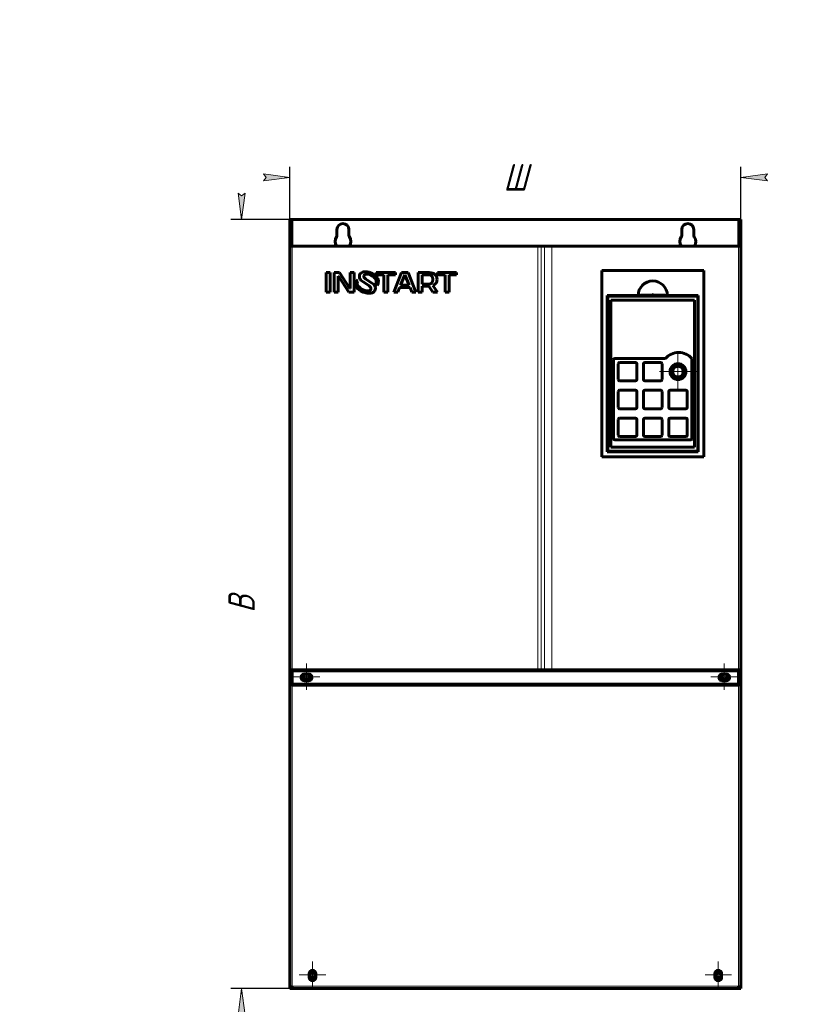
# Model space of a CAD drawing. Header units: millimetres. Extents: x 0 to 420, y 0 to 297.
# Tile 4 of 5: x 0 to 148, y 111 to 297. Entities that reach past the tile are written whole.
import ezdxf

# ---------------------------------------------------------------- set-up
doc = ezdxf.new("R2010")
doc.units = ezdxf.units.MM
for name, pattern in [('K5LT_AXLED', [12, 7.5, -1.5, 1.5, -1.5]), ('K5LT_BASIC', [0]), ('K5LT_THIN', [0])]:
    doc.linetypes.add(name, pattern=pattern)
doc.layers.add('Системный слой', color=7, linetype='Continuous')
doc.styles.add('KDIMTEXTSTYLE', font='GOST_AU.SHX', dxfattribs={"width": 0.96, "oblique": 15, "height": 5})
doc.dimstyles.new('KDIMSTYLE (0.25)', dxfattribs={"dimtxt": 5, "dimasz": 1, "dimexe": 2, "dimexo": 0, "dimgap": 1, "dimtad": 1, "dimlfac": 4, "dimtxsty": 'KDIMTEXTSTYLE', "dimsah": 1, "dimcen": 0, "dimdle": 1, "dimadec": 0, "dimazin": 0, "dimtfac": 0.667, "dimtmove": 0, "dimatfit": 3, "dimfxl": 1, "dimtvp": 1, "dimtolj": 1, "dimtzin": 0, "dimarcsym": 0})

# ---------------------------------------------------------------- blocks, each defined once
blk = doc.blocks.new('U0')
at = {"layer": 'Системный слой', "color": 150, "linetype": 'K5LT_BASIC', "lineweight": 60, "true_color": 0x0080ff}
for p, q in [((110.8374236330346, 238.4395622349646), (110.7624236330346, 238.4395622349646)), ((127.9124236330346, 238.4395622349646), (127.8374236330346, 238.4395622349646))]:
    blk.add_line(p, q, dxfattribs=at)
blk = doc.blocks.new('U1')
at = {"layer": 'Системный слой', "color": 150, "linetype": 'K5LT_BASIC', "lineweight": 60, "true_color": 0x0080ff}
for p, q in [((110.7624236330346, 239.5645622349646), (110.8374236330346, 239.5645622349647)), ((127.8374236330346, 239.5645622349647), (127.9124236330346, 239.5645622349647))]:
    blk.add_line(p, q, dxfattribs=at)
blk = doc.blocks.new('U2')
at = {"layer": 'Системный слой', "color": 150, "linetype": 'K5LT_BASIC', "lineweight": 60, "true_color": 0x0080ff}
for start, end in [(144.3409123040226, 215.6853347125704), (324.3146652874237, 35.65908769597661)]:
    blk.add_arc((60.93742363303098, 255.1895622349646), 1.500000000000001, start, end, dxfattribs=at)
blk = doc.blocks.new('U3')
at = {"layer": 'Системный слой', "color": 150, "linetype": 'K5LT_BASIC', "lineweight": 60, "true_color": 0x0080ff}
for start, end in [(144.340912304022, 215.6853347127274), (324.3146652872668, 35.65908769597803)]:
    blk.add_arc((125.937423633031, 255.1895622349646), 1.500000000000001, start, end, dxfattribs=at)
blk = doc.blocks.new('U4')
at = {"layer": 'Системный слой', "color": 150, "linetype": 'K5LT_BASIC', "lineweight": 60, "true_color": 0x0080ff}
for start, end in [(132.9296910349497, 270), (270, 47.07030896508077)]:
    blk.add_arc((132.812423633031, 173.1145622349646), 0.6750000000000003, start, end, dxfattribs=at)
blk = doc.blocks.new('U5')
at = {"layer": 'Системный слой', "color": 150, "linetype": 'K5LT_BASIC', "lineweight": 60, "true_color": 0x0080ff}
for start, end in [(132.9296910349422, 270), (270, 47.07030896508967)]:
    blk.add_arc((54.06242363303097, 173.1145622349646), 0.6750000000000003, start, end, dxfattribs=at)
blk = doc.blocks.new('U6')
at = {"layer": 'Системный слой', "color": 7, "linetype": 'K5LT_THIN', "lineweight": 18}
for p, q in [((51.23742363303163, 174.0145622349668), (51.36242363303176, 174.0145622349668)), ((135.5124236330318, 174.0145622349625), (135.6374236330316, 174.0145622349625))]:
    blk.add_line(p, q, dxfattribs=at)
blk = doc.blocks.new('U7')
at = {"layer": 'Системный слой', "color": 150, "linetype": 'K5LT_BASIC', "lineweight": 60, "true_color": 0x0080ff}
for start, end in [(158.3101095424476, 180), (0, 21.68989045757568)]:
    blk.add_arc((132.8124236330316, 173.3020622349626), 0.6875, start, end, dxfattribs=at)
blk = doc.blocks.new('U8')
at = {"layer": 'Системный слой', "color": 150, "linetype": 'K5LT_BASIC', "lineweight": 60, "true_color": 0x0080ff}
for start, end in [(180, 201.6898904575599), (338.3101095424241, 0)]:
    blk.add_arc((54.06242363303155, 172.6770622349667), 0.6875, start, end, dxfattribs=at)
blk = doc.blocks.new('U9')
at = {"layer": 'Системный слой', "color": 150, "linetype": 'K5LT_BASIC', "lineweight": 60, "true_color": 0x0080ff}
for start, end in [(158.3101095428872, 180), (0, 21.68989045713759)]:
    blk.add_arc((54.06242363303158, 173.3020622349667), 0.6875, start, end, dxfattribs=at)
blk = doc.blocks.new('U10')
at = {"layer": 'Системный слой', "color": 150, "linetype": 'K5LT_BASIC', "lineweight": 60, "true_color": 0x0080ff}
for start, end in [(180, 201.6898904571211), (338.3101095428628, 0)]:
    blk.add_arc((132.8124236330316, 172.6770622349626), 0.6875, start, end, dxfattribs=at)
blk = doc.blocks.new('U11')
at = {"layer": 'Системный слой', "color": 150, "linetype": 'K5LT_BASIC', "lineweight": 60, "true_color": 0x0080ff}
for p, q in [((110.7624236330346, 238.4395622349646), (110.8374236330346, 238.4395622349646)), ((127.8374236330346, 238.4395622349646), (127.9124236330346, 238.4395622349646))]:
    blk.add_line(p, q, dxfattribs=at)
blk = doc.blocks.new('U12')
at = {"layer": 'Системный слой', "color": 150, "linetype": 'K5LT_BASIC', "lineweight": 60, "true_color": 0x0080ff}
for p, q in [((110.9706659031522, 244.8606227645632), (110.9210277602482, 244.826143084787)), ((111.0272245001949, 244.882206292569), (110.9706659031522, 244.8606227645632)), ((111.0874236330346, 244.8895622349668), (111.0272245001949, 244.882206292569))]:
    blk.add_line(p, q, dxfattribs=at)
blk = doc.blocks.new('U13')
at = {"layer": 'Системный слой', "color": 150, "linetype": 'K5LT_BASIC', "lineweight": 60, "true_color": 0x0080ff}
for start, end in [(22.19610085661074, 157.8038991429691), (202.1916065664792, 337.8083934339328)]:
    blk.add_arc((55.18742363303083, 116.8895622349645), 0.675000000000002, start, end, dxfattribs=at)
blk = doc.blocks.new('U14')
at = {"layer": 'Системный слой', "color": 150, "linetype": 'K5LT_BASIC', "lineweight": 60, "true_color": 0x0080ff}
for start, end in [(22.19610085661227, 157.8038991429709), (202.1916065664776, 337.8083934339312)]:
    blk.add_arc((131.6874236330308, 116.8895622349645), 0.675000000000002, start, end, dxfattribs=at)
blk = doc.blocks.new('U15')
at = {"layer": 'Системный слой', "color": 30, "linetype": 'K5LT_AXLED', "lineweight": 18, "true_color": 0xff8000}
for q in [(54.06242363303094, 175.6145622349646), (51.56242363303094, 173.1145622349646), (56.56242363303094, 173.1145622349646), (54.06242363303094, 170.6145622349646)]:
    blk.add_line((54.06242363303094, 173.1145622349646), q, dxfattribs=at)
blk = doc.blocks.new('U16')
at = {"layer": 'Системный слой', "color": 30, "linetype": 'K5LT_AXLED', "lineweight": 18, "true_color": 0xff8000}
for q in [(55.18742363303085, 119.3895622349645), (52.68742363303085, 116.8895622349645), (57.68742363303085, 116.8895622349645), (55.18742363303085, 114.3895622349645)]:
    blk.add_line((55.18742363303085, 116.8895622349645), q, dxfattribs=at)
blk = doc.blocks.new('U17')
at = {"layer": 'Системный слой', "color": 30, "linetype": 'K5LT_AXLED', "lineweight": 18, "true_color": 0xff8000}
for q in [(124.0874236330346, 234.1395622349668), (120.5874236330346, 230.6395622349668), (127.5874236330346, 230.6395622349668), (124.0874236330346, 227.1395622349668)]:
    blk.add_line((124.0874236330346, 230.6395622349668), q, dxfattribs=at)
blk = doc.blocks.new('U18')
at = {"layer": 'Системный слой', "color": 30, "linetype": 'K5LT_AXLED', "lineweight": 18, "true_color": 0xff8000}
for q in [(131.6874236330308, 119.3895622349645), (129.1874236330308, 116.8895622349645), (134.1874236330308, 116.8895622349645), (131.6874236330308, 114.3895622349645)]:
    blk.add_line((131.6874236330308, 116.8895622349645), q, dxfattribs=at)
blk = doc.blocks.new('U19')
at = {"layer": 'Системный слой', "color": 30, "linetype": 'K5LT_AXLED', "lineweight": 18, "true_color": 0xff8000}
for q in [(132.8124236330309, 175.6145622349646), (130.3124236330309, 173.1145622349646), (135.3124236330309, 173.1145622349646), (132.8124236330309, 170.6145622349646)]:
    blk.add_line((132.8124236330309, 173.1145622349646), q, dxfattribs=at)
blk = doc.blocks.new('KDIMARROW_01')
at = {"layer": 'Системный слой'}
blk.add_hatch(color=0, dxfattribs=at).paths.add_polyline_path([(-5, -0.6582624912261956), (0, 0), (-5, 0.658262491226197), (-4.5, 5.51091059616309e-16)])
at = {"layer": 'Системный слой', "color": 0, "linetype": 'K5LT_THIN', "lineweight": 18}
for p, q in [((-4.5, 5.51091059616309e-16), (-5, 0.658262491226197)), ((-5, 0.658262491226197), (0, 0)), ((0, 0), (-5, -0.6582624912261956)), ((-5, -0.6582624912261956), (-4.5, 5.51091059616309e-16)), ((0, 0), (-1, 0))]:
    blk.add_line(p, q, dxfattribs=at)

msp = doc.modelspace()

# ---------------------------------------------------------------- linework, layer by layer
at = {"layer": 'Системный слой', "color": 150, "linetype": 'K5LT_BASIC', "lineweight": 60, "true_color": 0x0080ff}
for p, q in [((50.93742363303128, 259.3145622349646), (51.31242363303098, 259.3145622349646)), ((50.93742363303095, 259.1681156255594), (50.93742363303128, 259.3145622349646)), ((50.93742363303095, 259.1681156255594), (50.93742363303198, 254.4610088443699)), ((51.31242363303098, 259.3145622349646), (51.43742363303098, 259.3145622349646)), ((51.31242363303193, 259.1681156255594), (51.31242363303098, 259.3145622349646)), ((51.31242363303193, 259.1681156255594), (51.3124236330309, 254.4610088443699)), ((51.43742363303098, 259.3145622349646), (135.437423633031, 259.3145622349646)), ((135.437423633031, 259.3145622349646), (135.562423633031, 259.3145622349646)), ((135.562423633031, 259.1681156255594), (135.562423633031, 259.3145622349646)), ((135.562423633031, 259.3145622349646), (135.937423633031, 259.3145622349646)), ((135.5624236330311, 254.4610088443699), (135.562423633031, 259.1681156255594)), ((135.937423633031, 259.1681156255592), (135.937423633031, 259.3145622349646)), ((135.9374236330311, 254.4610088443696), (135.937423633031, 259.1681156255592)), ((59.81242363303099, 256.3554846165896), (59.81242363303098, 257.4395622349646)), ((62.06242363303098, 257.4395622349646), (62.06242363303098, 256.3554846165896)), ((124.812423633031, 256.3554846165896), (124.812423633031, 257.4395622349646)), ((127.062423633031, 257.4395622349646), (127.062423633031, 256.3554846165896)), ((50.93742363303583, 254.3145622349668), (50.93742363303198, 254.4610088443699)), ((51.31242363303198, 254.3145622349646), (51.3124236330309, 254.4610088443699)), ((135.5624236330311, 254.3145622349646), (135.5624236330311, 254.4610088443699)), ((135.937423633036, 254.3145622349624), (135.9374236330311, 254.4610088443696)), ((51.36242363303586, 254.3145622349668), (50.93742363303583, 254.3145622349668)), ((50.93742363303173, 174.4395622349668), (50.93742363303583, 254.3145622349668)), ((97.68686828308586, 254.3145622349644), (51.36242363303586, 254.3145622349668)), ((98.29308606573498, 254.3145622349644), (97.68686828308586, 254.3145622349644)), ((98.89930384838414, 254.3145622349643), (98.29308606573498, 254.3145622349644)), ((100.2849444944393, 254.3145622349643), (98.89930384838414, 254.3145622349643)), ((135.512423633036, 254.3145622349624), (100.2849444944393, 254.3145622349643)), ((135.937423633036, 254.3145622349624), (135.512423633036, 254.3145622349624)), ((135.937423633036, 254.3145622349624), (135.9374236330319, 174.4395622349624)), ((58.52654351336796, 249.3116166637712), (57.76661351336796, 249.3116166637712)), ((57.76661351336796, 249.3116166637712), (57.7666135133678, 245.6201416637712)), ((58.5265435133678, 245.6201416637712), (58.52654351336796, 249.3116166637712)), ((60.25584851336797, 249.3116166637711), (59.26013851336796, 249.3116166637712)), ((59.26013851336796, 249.3116166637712), (59.2601385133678, 245.6201416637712)), ((62.22117351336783, 246.305661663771), (60.25584851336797, 249.3116166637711)), ((63.03336351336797, 249.311616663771), (62.27359351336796, 249.311616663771)), ((62.27359351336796, 249.311616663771), (62.27359351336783, 246.305661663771)), ((63.0333635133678, 245.620141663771), (63.03336351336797, 249.311616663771)), ((66.78540351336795, 248.9522766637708), (66.78409351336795, 248.9531166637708)), ((66.78697351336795, 248.9532666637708), (66.78540351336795, 248.9522766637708)), ((70.81564851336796, 249.3116166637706), (67.22581351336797, 249.3116166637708)), ((67.22581351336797, 249.3116166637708), (67.22581351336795, 248.9161666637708)), ((67.22581351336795, 248.9161666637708), (68.64079351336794, 248.9161666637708)), ((68.64079351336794, 248.9161666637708), (68.6407935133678, 245.6201416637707)), ((69.40077851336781, 245.6201416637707), (69.40077851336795, 248.9161666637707)), ((69.40077851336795, 248.9161666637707), (70.81564851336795, 248.9161666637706)), ((71.99460351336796, 249.3116166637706), (70.5009635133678, 245.6200866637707)), ((70.81564851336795, 248.9161666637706), (70.81564851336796, 249.3116166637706)), ((72.57087851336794, 248.8634866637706), (71.78485351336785, 246.9121166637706)), ((73.19983351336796, 249.3116166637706), (71.99460351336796, 249.3116166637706)), ((72.62329351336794, 248.8634866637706), (72.57087851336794, 248.8634866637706)), ((73.40940851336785, 246.9121166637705), (72.62329351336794, 248.8634866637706)), ((74.6933085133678, 245.6200866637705), (73.19983351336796, 249.3116166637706)), ((75.11262851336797, 249.3116166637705), (75.1126285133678, 245.6201416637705)), ((76.99913851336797, 249.3116166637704), (75.11262851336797, 249.3116166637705)), ((75.87251351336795, 248.9161666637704), (75.87251351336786, 247.1230566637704)), ((76.99913851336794, 248.9161666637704), (75.87251351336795, 248.9161666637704)), ((82.37079351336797, 249.3116166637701), (78.78095851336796, 249.3116166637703)), ((78.78095851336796, 249.3116166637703), (78.78095851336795, 248.9161666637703)), ((78.78095851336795, 248.9161666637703), (80.19583851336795, 248.9161666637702)), ((80.19583851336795, 248.9161666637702), (80.1958385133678, 245.6201416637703)), ((80.9559785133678, 245.6201416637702), (80.95597851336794, 248.9161666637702)), ((80.95597851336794, 248.9161666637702), (82.37079351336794, 248.9161666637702)), ((82.37079351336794, 248.9161666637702), (82.37079351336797, 249.3116166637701)), ((109.7124236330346, 249.7145622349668), (109.7124236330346, 214.5895622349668)), ((128.9624236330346, 249.7145622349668), (109.7124236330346, 249.7145622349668)), ((128.9624236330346, 214.5895622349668), (128.9624236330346, 249.7145622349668)), ((60.0200685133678, 245.6201416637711), (60.02006851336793, 248.6261416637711)), ((60.02006851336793, 248.6261416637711), (60.07249851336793, 248.6261416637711)), ((60.07249851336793, 248.6261416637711), (62.0376635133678, 245.6201416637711)), ((64.75752351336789, 247.5667366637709), (65.63789851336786, 247.0018466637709)), ((66.31186851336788, 247.3934116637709), (65.43643351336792, 247.9570466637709)), ((67.42443351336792, 248.3193766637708), (67.42700851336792, 248.3211616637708)), ((75.87251351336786, 247.1230566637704), (76.99913851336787, 247.1230566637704)), ((57.7666135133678, 245.6201416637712), (58.5265435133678, 245.6201416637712)), ((59.2601385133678, 245.6201416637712), (60.0200685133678, 245.6201416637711)), ((62.0376635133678, 245.6201416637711), (63.0333635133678, 245.620141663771)), ((62.27359351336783, 246.305661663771), (62.22117351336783, 246.305661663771)), ((63.42446351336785, 246.620671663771), (63.4195835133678, 246.617371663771)), ((68.6407935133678, 245.6201416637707), (69.40077851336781, 245.6201416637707)), ((70.5009635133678, 245.6200866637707), (71.2555435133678, 245.6200866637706)), ((71.2555435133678, 245.6200866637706), (71.60140851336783, 246.5166166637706)), ((71.60140851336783, 246.5166166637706), (73.59271351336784, 246.5166166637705)), ((71.78485351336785, 246.9121166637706), (73.40940851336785, 246.9121166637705)), ((73.59271351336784, 246.5166166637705), (73.9388235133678, 245.6200866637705)), ((73.9388235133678, 245.6200866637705), (74.6933085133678, 245.6200866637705)), ((75.1126285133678, 245.6201416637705), (75.8725135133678, 245.6201416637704)), ((75.87251351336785, 246.7276216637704), (77.09343351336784, 246.7276216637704)), ((75.8725135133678, 245.6201416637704), (75.87251351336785, 246.7276216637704)), ((77.09343351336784, 246.7276216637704), (77.86386351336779, 245.6201416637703)), ((78.7285935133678, 245.6201416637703), (77.86386351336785, 246.8646816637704)), ((77.86386351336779, 245.6201416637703), (78.7285935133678, 245.6201416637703)), ((80.1958385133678, 245.6201416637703), (80.9559785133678, 245.6201416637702)), ((110.7624236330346, 244.9895622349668), (110.7624236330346, 215.5395622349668)), ((116.5874236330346, 244.9895622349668), (110.7624236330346, 244.9895622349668)), ((110.8374236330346, 244.6395622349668), (110.8374236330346, 215.8895622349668)), ((127.5874236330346, 244.8895622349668), (111.0874236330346, 244.8895622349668)), ((111.4624236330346, 244.1395622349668), (111.4624236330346, 216.3895622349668)), ((127.2124236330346, 244.1395622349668), (111.4624236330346, 244.1395622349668)), ((115.9874236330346, 244.9895622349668), (115.9874236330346, 244.8895622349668)), ((116.5874236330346, 244.9895622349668), (117.0499236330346, 244.9895622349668)), ((116.7874236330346, 244.9895622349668), (116.7874236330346, 244.8895622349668)), ((117.0499236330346, 244.8895622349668), (117.0499236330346, 245.0395622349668)), ((117.0499236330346, 245.0395622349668), (121.6249236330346, 245.0395622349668)), ((121.6249236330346, 244.8895622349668), (121.6249236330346, 245.0395622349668)), ((122.0874236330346, 244.9895622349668), (121.6249236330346, 244.9895622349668)), ((121.8874236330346, 244.9895622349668), (121.8874236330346, 244.8895622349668)), ((127.9124236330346, 244.9895622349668), (122.0874236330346, 244.9895622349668)), ((122.6874236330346, 244.9895622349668), (122.6874236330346, 244.8895622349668)), ((127.2124236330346, 216.3895622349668), (127.2124236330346, 244.1395622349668)), ((127.8374236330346, 215.8895622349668), (127.8374236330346, 244.6395622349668)), ((127.9124236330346, 215.5395622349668), (127.9124236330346, 244.9895622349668)), ((110.8374236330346, 239.6145622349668), (110.7624236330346, 239.6145622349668)), ((127.9124236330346, 239.6145622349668), (127.8374236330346, 239.6145622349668)), ((110.7624236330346, 238.0395622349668), (110.8374236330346, 238.0395622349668)), ((127.8374236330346, 238.0395622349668), (127.9124236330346, 238.0395622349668)), ((111.9624236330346, 232.9145622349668), (111.9624236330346, 217.9645622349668)), ((121.7124236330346, 233.1145622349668), (112.1624236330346, 233.1145622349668)), ((112.8374236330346, 232.1395622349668), (112.8374236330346, 229.1395622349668)), ((116.0874236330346, 232.3895622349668), (113.0874236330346, 232.3895622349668)), ((116.3374236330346, 229.1395622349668), (116.3374236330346, 232.1395622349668)), ((117.5874236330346, 232.1395622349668), (117.5874236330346, 229.1395622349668)), ((120.8374236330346, 232.3895622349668), (117.8374236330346, 232.3895622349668)), ((121.0874236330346, 229.1395622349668), (121.0874236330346, 232.1395622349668)), ((126.7124236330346, 217.9645622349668), (126.7124236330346, 233.1145622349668)), ((113.0874236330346, 228.8895622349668), (116.0874236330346, 228.8895622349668)), ((117.8374236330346, 228.8895622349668), (120.8374236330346, 228.8895622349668)), ((112.8374236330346, 226.8895622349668), (112.8374236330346, 223.8895622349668)), ((116.0874236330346, 227.1395622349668), (113.0874236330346, 227.1395622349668)), ((116.3374236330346, 223.8895622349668), (116.3374236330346, 226.8895622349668)), ((117.5874236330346, 226.8895622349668), (117.5874236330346, 223.8895622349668)), ((120.8374236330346, 227.1395622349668), (117.8374236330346, 227.1395622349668)), ((121.0874236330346, 223.8895622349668), (121.0874236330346, 226.8895622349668)), ((122.3374236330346, 226.8895622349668), (122.3374236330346, 223.8895622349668)), ((125.5874236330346, 227.1395622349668), (122.5874236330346, 227.1395622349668)), ((125.8374236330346, 223.8895622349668), (125.8374236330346, 226.8895622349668)), ((113.0874236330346, 223.6395622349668), (116.0874236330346, 223.6395622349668)), ((117.8374236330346, 223.6395622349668), (120.8374236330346, 223.6395622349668)), ((122.5874236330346, 223.6395622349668), (125.5874236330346, 223.6395622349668)), ((110.8374236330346, 222.0895622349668), (110.7624236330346, 222.0895622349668)), ((112.8374236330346, 221.6395622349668), (112.8374236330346, 218.6395622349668)), ((116.0874236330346, 221.8895622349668), (113.0874236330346, 221.8895622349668)), ((116.3374236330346, 218.6395622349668), (116.3374236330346, 221.6395622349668)), ((117.5874236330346, 221.6395622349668), (117.5874236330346, 218.6395622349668)), ((120.8374236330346, 221.8895622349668), (117.8374236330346, 221.8895622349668)), ((121.0874236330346, 218.6395622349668), (121.0874236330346, 221.6395622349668)), ((122.3374236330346, 221.6395622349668), (122.3374236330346, 218.6395622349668)), ((125.5874236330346, 221.8895622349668), (122.5874236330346, 221.8895622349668)), ((125.8374236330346, 218.6395622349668), (125.8374236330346, 221.6395622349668)), ((127.9124236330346, 222.0895622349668), (127.8374236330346, 222.0895622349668)), ((110.7624236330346, 220.5145622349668), (110.8374236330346, 220.5145622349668)), ((127.8374236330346, 220.5145622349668), (127.9124236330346, 220.5145622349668)), ((112.1624236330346, 217.7645622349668), (126.5124236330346, 217.7645622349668)), ((113.0874236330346, 218.3895622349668), (116.0874236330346, 218.3895622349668)), ((117.8374236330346, 218.3895622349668), (120.8374236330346, 218.3895622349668)), ((122.5874236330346, 218.3895622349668), (125.5874236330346, 218.3895622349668)), ((110.7624236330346, 215.5395622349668), (127.9124236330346, 215.5395622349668)), ((111.0874236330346, 215.6395622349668), (127.5874236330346, 215.6395622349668)), ((111.4624236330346, 216.3895622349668), (127.2124236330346, 216.3895622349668)), ((115.7374236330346, 215.6395622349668), (115.7374236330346, 215.5395622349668)), ((116.0249236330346, 215.5395622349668), (116.0249236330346, 215.6395622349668)), ((116.7749236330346, 215.5395622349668), (116.7749236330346, 215.6395622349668)), ((117.0624236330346, 215.5395622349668), (117.0624236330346, 215.6395622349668)), ((121.6124236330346, 215.6395622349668), (121.6124236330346, 215.5395622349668)), ((121.8999236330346, 215.5395622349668), (121.8999236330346, 215.6395622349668)), ((122.6499236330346, 215.5395622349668), (122.6499236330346, 215.6395622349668)), ((122.9374236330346, 215.5395622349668), (122.9374236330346, 215.6395622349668)), ((109.7124236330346, 214.5895622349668), (128.9624236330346, 214.5895622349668)), ((50.93742363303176, 174.2395622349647), (50.93742363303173, 174.4395622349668)), ((50.93742363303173, 174.4395622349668), (51.36242363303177, 174.4395622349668)), ((50.93742363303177, 171.7395622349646), (50.93742363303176, 174.2395622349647)), ((50.93742363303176, 174.2395622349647), (51.23742363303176, 174.2395622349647)), ((51.23742363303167, 174.4395622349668), (51.23742363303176, 174.2395622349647)), ((51.23742363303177, 171.7395622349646), (51.23742363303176, 174.2395622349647)), ((51.36242363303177, 174.4395622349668), (97.68686828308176, 174.4395622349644)), ((51.36242363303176, 174.2395622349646), (51.36242363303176, 171.8645622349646)), ((135.5124236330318, 174.2395622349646), (51.36242363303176, 174.2395622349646)), ((53.37492363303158, 173.3020622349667), (53.37492363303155, 172.6770622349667)), ((54.43742363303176, 173.6145622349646), (53.68742363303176, 173.6145622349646)), ((54.74992363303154, 172.6770622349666), (54.74992363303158, 173.3020622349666)), ((97.68686828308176, 174.4395622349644), (98.2930860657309, 174.4395622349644)), ((98.2930860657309, 174.4395622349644), (98.89930384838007, 174.4395622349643)), ((98.89930384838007, 174.4395622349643), (100.2849444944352, 174.4395622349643)), ((100.2849444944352, 174.4395622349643), (135.5124236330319, 174.4395622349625)), ((132.1249236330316, 173.3020622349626), (132.1249236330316, 172.6770622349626)), ((133.1874236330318, 173.6145622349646), (132.4374236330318, 173.6145622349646)), ((133.4999236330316, 172.6770622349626), (133.4999236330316, 173.3020622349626)), ((135.5124236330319, 174.4395622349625), (135.9374236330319, 174.4395622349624)), ((135.5124236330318, 171.8645622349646), (135.5124236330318, 174.2395622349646)), ((135.6374236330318, 174.2395622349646), (135.6374236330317, 174.4395622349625)), ((135.6374236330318, 174.2395622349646), (135.6374236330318, 171.7395622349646)), ((135.6374236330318, 174.2395622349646), (135.9374236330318, 174.2395622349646)), ((135.9374236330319, 174.4395622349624), (135.9374236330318, 174.2395622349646)), ((135.9374236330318, 174.2395622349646), (135.9374236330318, 171.7395622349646)), ((50.93742363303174, 114.6145622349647), (50.93742363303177, 171.7395622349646)), ((50.93742363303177, 171.7395622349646), (51.36242363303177, 171.7395622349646)), ((51.36242363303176, 171.8645622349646), (51.36242363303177, 171.7395622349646)), ((51.36242363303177, 171.3145622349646), (51.36242363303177, 171.7395622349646)), ((51.36242363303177, 171.7395622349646), (135.5124236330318, 171.7395622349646)), ((51.7374236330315, 171.7395622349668), (135.1374236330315, 171.7395622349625)), ((53.68742363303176, 172.3645622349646), (54.43742363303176, 172.3645622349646)), ((132.4374236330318, 172.3645622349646), (133.1874236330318, 172.3645622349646)), ((135.5124236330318, 171.7395622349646), (135.5124236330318, 171.8645622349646)), ((135.9374236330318, 171.7395622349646), (135.5124236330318, 171.7395622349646)), ((135.5124236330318, 171.7395622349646), (135.5124236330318, 171.3145622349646)), ((135.9374236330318, 171.7395622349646), (135.9374236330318, 114.6145622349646)), ((54.56242363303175, 117.1395622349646), (54.56242363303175, 116.3895622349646)), ((55.81242363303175, 116.3895622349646), (55.81242363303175, 117.1395622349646)), ((131.0624236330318, 117.1395622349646), (131.0624236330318, 116.3895622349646)), ((132.3124236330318, 116.3895622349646), (132.3124236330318, 117.1395622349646)), ((50.93742363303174, 114.6145622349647), (51.36242363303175, 114.6145622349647)), ((50.93742363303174, 114.6145622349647), (50.9374236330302, 114.3145622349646)), ((50.9374236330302, 114.3145622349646), (51.312423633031, 114.3145622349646)), ((51.3124236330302, 114.6145622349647), (51.312423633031, 114.3145622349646)), ((51.36242363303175, 114.3145622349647), (51.312423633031, 114.3145622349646)), ((51.36242363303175, 114.6145622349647), (51.36242363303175, 114.7395622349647)), ((51.36242363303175, 114.6145622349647), (51.36242363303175, 114.3145622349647)), ((135.5124236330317, 114.3145622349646), (51.36242363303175, 114.3145622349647)), ((135.5124236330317, 114.7395622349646), (135.5124236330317, 114.6145622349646)), ((135.5124236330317, 114.6145622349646), (135.9374236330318, 114.6145622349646)), ((135.5124236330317, 114.3145622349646), (135.5124236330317, 114.6145622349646)), ((135.562423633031, 114.3145622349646), (135.5124236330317, 114.3145622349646)), ((135.562423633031, 114.3145622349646), (135.5624236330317, 114.6145622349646)), ((135.562423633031, 114.3145622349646), (135.9374236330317, 114.3145622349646)), ((135.9374236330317, 114.3145622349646), (135.9374236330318, 114.6145622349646))]:
    msp.add_line(p, q, dxfattribs=at)
at = {"layer": 'Системный слой', "color": 7, "linetype": 'K5LT_THIN', "lineweight": 18}
for p, q in [((50.93742363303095, 259.1681156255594), (51.31242363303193, 259.1681156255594)), ((51.43742363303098, 259.3145622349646), (51.43742363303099, 254.3145622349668)), ((135.437423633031, 254.3145622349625), (135.437423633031, 259.3145622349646)), ((135.562423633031, 259.1681156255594), (135.937423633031, 259.1681156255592)), ((50.93742363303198, 254.4610088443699), (51.3124236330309, 254.4610088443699)), ((135.5624236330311, 254.4610088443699), (135.9374236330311, 254.4610088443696)), ((51.36242363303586, 254.3145622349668), (51.36242363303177, 174.4395622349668)), ((97.68686828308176, 174.4395622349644), (97.68686828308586, 254.3145622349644)), ((98.2930860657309, 174.4395622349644), (98.29308606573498, 254.3145622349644)), ((98.89930384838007, 174.4395622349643), (98.89930384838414, 254.3145622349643)), ((100.2849444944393, 254.3145622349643), (100.2849444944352, 174.4395622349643)), ((135.5124236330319, 174.4395622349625), (135.512423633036, 254.3145622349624)), ((51.33742363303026, 171.9395622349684), (51.33742363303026, 171.7395622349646)), ((135.5124236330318, 171.8645622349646), (51.36242363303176, 171.8645622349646)), ((51.36242363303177, 171.3145622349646), (51.36242363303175, 114.7395622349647)), ((135.5124236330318, 171.3145622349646), (51.36242363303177, 171.3145622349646)), ((135.5124236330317, 114.7395622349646), (135.5124236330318, 171.3145622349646)), ((135.5374236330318, 171.7395622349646), (135.5374236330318, 171.9395622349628)), ((51.36242363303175, 114.7395622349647), (135.5124236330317, 114.7395622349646))]:
    msp.add_line(p, q, dxfattribs=at)
at = {"layer": 'Системный слой', "color": 150, "linetype": 'K5LT_BASIC', "lineweight": 60, "true_color": 0x0080ff}
for centre, radius in [((124.0874236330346, 230.6395622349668), 1.5), ((124.0874236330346, 230.6395622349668), 1.125), ((124.0874236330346, 230.6395622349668), 1), ((54.06242363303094, 173.1145622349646), 0.5), ((132.8124236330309, 173.1145622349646), 0.5), ((55.18742363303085, 116.8895622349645), 0.5), ((131.6874236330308, 116.8895622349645), 0.5)]:
    msp.add_circle(centre, radius, dxfattribs=at)
for centre, radius, start, end in [((60.93742363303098, 257.4395622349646), 1.125000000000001, 0, 180), ((125.937423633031, 257.4395622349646), 1.125000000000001, 0, 180), ((59.31242363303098, 256.3554846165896), 0.5000000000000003, 324.3409123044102, 0), ((62.56242363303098, 256.3554846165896), 0.5000000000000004, 180, 215.65908769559), ((124.312423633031, 256.3554846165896), 0.5000000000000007, 324.3409123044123, 0), ((127.562423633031, 256.3554846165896), 0.5000000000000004, 180, 215.6590876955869), ((119.3374236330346, 244.9895622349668), 2.75, 0, 180), ((111.0874236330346, 244.6395622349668), 0.25, 90, 179.9999999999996), ((127.5874236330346, 244.6395622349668), 0.2500000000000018, 0, 89.99999999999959), ((124.2124236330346, 230.899284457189), 3.340277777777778, 41.54450936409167, 138.4554906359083), ((112.1624236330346, 232.9145622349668), 0.2, 90, 180), ((113.0874236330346, 232.1395622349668), 0.25, 90, 180), ((116.0874236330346, 232.1395622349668), 0.25, 0, 90), ((117.8374236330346, 232.1395622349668), 0.25, 90, 180), ((120.8374236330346, 232.1395622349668), 0.25, 0, 90), ((113.0874236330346, 229.1395622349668), 0.25, 180, 270), ((116.0874236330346, 229.1395622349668), 0.25, 270, 0), ((117.8374236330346, 229.1395622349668), 0.25, 180, 270), ((120.8374236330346, 229.1395622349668), 0.25, 270, 0), ((113.0874236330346, 226.8895622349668), 0.25, 90, 180), ((116.0874236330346, 226.8895622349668), 0.25, 0, 90), ((117.8374236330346, 226.8895622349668), 0.25, 90, 180), ((120.8374236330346, 226.8895622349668), 0.25, 0, 90), ((122.5874236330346, 226.8895622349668), 0.25, 90, 180), ((125.5874236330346, 226.8895622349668), 0.25, 0, 90), ((113.0874236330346, 223.8895622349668), 0.25, 180, 270), ((116.0874236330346, 223.8895622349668), 0.25, 270, 0), ((117.8374236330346, 223.8895622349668), 0.25, 180, 270), ((120.8374236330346, 223.8895622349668), 0.25, 270, 0), ((122.5874236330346, 223.8895622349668), 0.25, 180, 270), ((125.5874236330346, 223.8895622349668), 0.25, 270, 0), ((113.0874236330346, 221.6395622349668), 0.25, 90, 180), ((116.0874236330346, 221.6395622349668), 0.25, 0, 90), ((117.8374236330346, 221.6395622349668), 0.25, 90, 180), ((120.8374236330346, 221.6395622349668), 0.25, 0, 90), ((122.5874236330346, 221.6395622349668), 0.25, 90, 180), ((125.5874236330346, 221.6395622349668), 0.25, 0, 90), ((112.1624236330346, 217.9645622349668), 0.2, 180, 270), ((113.0874236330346, 218.6395622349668), 0.25, 180, 270), ((116.0874236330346, 218.6395622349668), 0.25, 270, 0), ((117.8374236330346, 218.6395622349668), 0.25, 180, 270), ((120.8374236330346, 218.6395622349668), 0.25, 270, 0), ((122.5874236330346, 218.6395622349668), 0.25, 180, 270), ((125.5874236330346, 218.6395622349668), 0.25, 270, 0), ((126.5124236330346, 217.9645622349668), 0.2, 270, 0), ((111.0874236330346, 215.8895622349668), 0.2500000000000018, 180, 269.9999999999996), ((127.5874236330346, 215.8895622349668), 0.2499999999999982, 269.9999999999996, 0), ((53.68742363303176, 172.9895622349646), 0.6250000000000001, 89.99999999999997, 270), ((54.43742363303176, 172.9895622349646), 0.6250000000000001, 269.9999999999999, 89.99999999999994), ((132.4374236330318, 172.9895622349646), 0.6250000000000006, 89.99999999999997, 270), ((133.1874236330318, 172.9895622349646), 0.6250000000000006, 269.9999999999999, 89.99999999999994), ((51.73742363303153, 172.2395622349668), 0.5, 179.999999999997, 221.4096221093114), ((135.1374236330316, 172.2395622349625), 0.5, 318.5903778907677, 0), ((55.18742363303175, 117.1395622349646), 0.6250000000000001, 0, 180), ((131.6874236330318, 117.1395622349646), 0.6250000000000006, 0, 180), ((55.18742363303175, 116.3895622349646), 0.6250000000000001, 180, 0), ((131.6874236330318, 116.3895622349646), 0.6250000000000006, 180, 0)]:
    msp.add_arc(centre, radius, start, end, dxfattribs=at)
at = {"layer": 'Системный слой', "color": 7, "linetype": 'K5LT_THIN', "lineweight": 18}
msp.add_arc((119.3374236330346, 244.9895622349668), 0.3749999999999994, 7.66225566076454, 172.3377443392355, dxfattribs=at)
at = {"layer": 'Системный слой', "color": 150, "linetype": 'K5LT_BASIC', "lineweight": 60, "true_color": 0x0080ff}
for points in [[(64.06029351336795, 248.819516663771), (63.99511351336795, 248.5749866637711), (64.02255851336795, 248.3519616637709), (64.14246851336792, 248.1503566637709)], [(64.24583851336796, 249.1598666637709), (64.15553351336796, 249.058636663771), (64.09371851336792, 248.9451916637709), (64.06029351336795, 248.819516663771)], [(64.60435351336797, 249.3962116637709), (64.45548851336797, 249.3398966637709), (64.33599851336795, 249.2610266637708), (64.24583851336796, 249.1598666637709)], [(65.13979851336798, 249.4811666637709), (64.93168351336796, 249.4808416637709), (64.75326851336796, 249.4525566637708), (64.60435351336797, 249.3962116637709)], [(64.87873851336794, 248.7353366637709), (64.91310851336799, 248.864376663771), (65.00536351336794, 248.9559466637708), (65.15538851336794, 249.0101566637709)], [(65.86185351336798, 249.3711266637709), (65.58850351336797, 249.4447466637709), (65.34775851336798, 249.4815216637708), (65.13979851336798, 249.4811666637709)], [(65.15538851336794, 249.0101566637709), (65.30551351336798, 249.0643016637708), (65.50701351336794, 249.0572666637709), (65.76009851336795, 248.9890516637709)], [(65.76009851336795, 248.9890516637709), (66.03103351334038, 248.9160166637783), (66.26668851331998, 248.8161966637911), (66.46703351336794, 248.6898466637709)], [(66.34461851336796, 249.1971716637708), (66.18818851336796, 249.2685316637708), (66.02719851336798, 249.3265216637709), (65.86185351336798, 249.3711266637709)], [(66.78409351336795, 248.9531166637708), (66.64754851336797, 249.0445716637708), (66.50109351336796, 249.1259716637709), (66.34461851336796, 249.1971716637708)], [(67.28569351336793, 248.5135766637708), (67.1305101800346, 248.7026366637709), (66.96427018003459, 248.8491999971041), (66.78697351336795, 248.9532666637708)], [(77.70402851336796, 249.2246716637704), (77.49617851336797, 249.2826966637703), (77.26125351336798, 249.3116166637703), (76.99913851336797, 249.3116166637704)], [(78.23071851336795, 248.9715366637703), (78.08741351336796, 249.0822516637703), (77.91187851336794, 249.1666766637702), (77.70402851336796, 249.2246716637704)], [(78.56099351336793, 248.5654766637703), (78.48416351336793, 248.7254216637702), (78.37412351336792, 248.8608016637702), (78.23071851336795, 248.9715366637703)], [(63.35393351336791, 247.880791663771), (63.15490351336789, 247.352951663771), (63.24310851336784, 246.9347266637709), (63.42446351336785, 246.620671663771)], [(63.7413535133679, 247.701276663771), (63.65995018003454, 247.745566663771), (63.53081018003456, 247.8054049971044), (63.35393351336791, 247.880791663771)], [(63.82936351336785, 246.751181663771), (63.64024351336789, 247.0041116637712), (63.54016351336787, 247.3284016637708), (63.7413535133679, 247.701276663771)], [(64.14246851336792, 248.1503566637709), (64.26236851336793, 247.948751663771), (64.46744851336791, 247.7543366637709), (64.75752351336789, 247.5667366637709)], [(64.86477851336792, 248.5398266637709), (64.85512851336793, 248.5988066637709), (64.85969351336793, 248.6640266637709), (64.87873851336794, 248.7353366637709)], [(64.94438351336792, 248.3599416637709), (64.90073351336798, 248.4208616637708), (64.87433351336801, 248.4807316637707), (64.86477851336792, 248.5398266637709)], [(65.13062351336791, 248.1732916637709), (65.04980851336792, 248.2369416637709), (64.9878885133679, 248.2991766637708), (64.94438351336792, 248.3599416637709)], [(65.43643351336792, 247.9570466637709), (65.3133885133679, 248.037536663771), (65.21132851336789, 248.1096366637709), (65.13062351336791, 248.1732916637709)], [(65.63789851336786, 247.0018466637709), (65.88189351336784, 246.845106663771), (66.04782351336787, 246.707566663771), (66.13571851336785, 246.5891366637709)], [(66.93280351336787, 246.8110516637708), (66.79971851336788, 247.0179516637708), (66.59266351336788, 247.2121216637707), (66.31186851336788, 247.3934116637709)], [(66.46703351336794, 248.6898466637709), (66.70952851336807, 248.5263866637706), (67.60284851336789, 247.8500466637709), (67.03659851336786, 247.1007066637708)], [(67.03659851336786, 247.1007066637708), (67.11177851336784, 247.0465199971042), (67.2324168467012, 246.9709399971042), (67.39851351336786, 246.8739666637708)], [(67.42700851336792, 248.3211616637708), (67.38639851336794, 248.3862366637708), (67.33921851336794, 248.4503616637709), (67.28569351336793, 248.5135766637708)], [(67.39851351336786, 246.8739666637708), (67.75318851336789, 247.4702316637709), (67.64262351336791, 247.9631766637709), (67.42443351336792, 248.3193766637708)], [(77.86386351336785, 246.8646816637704), (78.12603351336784, 246.9666366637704), (78.32689851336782, 247.1143566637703), (78.46653351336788, 247.3077166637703)], [(78.46653351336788, 247.3077166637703), (78.6064885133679, 247.5010916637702), (78.67617351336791, 247.7383266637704), (78.67617351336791, 248.0196466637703)], [(78.67617351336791, 248.0196466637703), (78.6761735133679, 248.2235566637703), (78.63765351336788, 248.4054816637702), (78.56099351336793, 248.5654766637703)], [(63.4195835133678, 246.617371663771), (63.45074351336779, 246.567416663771), (63.4858535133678, 246.5180366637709), (63.52437351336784, 246.469281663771)], [(63.52437351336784, 246.469281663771), (63.77404851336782, 246.1342316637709), (64.1466185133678, 245.9040316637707), (64.52232351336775, 245.735691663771)], [(63.96148851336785, 246.598111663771), (63.91467351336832, 246.6470166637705), (63.87055351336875, 246.6981716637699), (63.82936351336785, 246.751181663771)], [(65.13707851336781, 245.9357766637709), (64.70693851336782, 246.0517516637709), (64.27958851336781, 246.2740766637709), (63.96148851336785, 246.598111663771)], [(64.52232351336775, 245.735691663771), (64.68547351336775, 245.662641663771), (64.85654851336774, 245.6020366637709), (65.03527351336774, 245.5538116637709)], [(65.03527351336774, 245.5538116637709), (65.35252851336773, 245.468176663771), (65.62723851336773, 245.4232566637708), (65.85932851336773, 245.4190016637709)], [(65.89874351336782, 245.8832516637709), (65.73175851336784, 245.8263666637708), (65.47789351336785, 245.8438366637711), (65.13707851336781, 245.9357766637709)], [(65.85932851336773, 245.4190016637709), (66.09153351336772, 245.4144866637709), (66.28836351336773, 245.4406216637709), (66.44993351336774, 245.4971416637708)], [(66.21594851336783, 246.2180366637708), (66.17160851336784, 246.0517516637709), (66.0659685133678, 245.9401266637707), (65.89874351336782, 245.8832516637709)], [(66.13571851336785, 246.5891366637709), (66.22355351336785, 246.4709116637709), (66.25031851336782, 246.3472266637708), (66.21594851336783, 246.2180366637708)], [(66.44993351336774, 245.4971416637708), (66.61145351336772, 245.5537016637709), (66.73953851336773, 245.6373516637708), (66.83419851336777, 245.7484416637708)], [(66.83419851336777, 245.7484416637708), (66.92880851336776, 245.8594266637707), (66.99566851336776, 245.9878866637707), (67.0344435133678, 246.1339216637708)], [(67.0344435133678, 246.1339216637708), (67.09951351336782, 246.3784566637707), (67.06576851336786, 246.6041966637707), (66.93280351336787, 246.8110516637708)]]:
    msp.add_open_spline(points, degree=3, dxfattribs=at)
for points, knots in [([(77.63859851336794, 248.6973016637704), (77.61808631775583, 248.7172254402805), (77.57892729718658, 248.750746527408), (77.51850865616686, 248.7916283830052), (77.43423889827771, 248.8377455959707), (77.33426058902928, 248.8750196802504), (77.23829824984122, 248.8957452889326), (77.17642072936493, 248.9053053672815), (77.12734493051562, 248.9110321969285), (77.07991847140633, 248.914204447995), (77.04769135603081, 248.9154232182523), (77.03163737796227, 248.9158527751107), (77.01544730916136, 248.9161098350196), (77.00458304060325, 248.9161667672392), (76.99913851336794, 248.9161666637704)], [0, 0, 0, 0, 2.048107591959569, 3.698379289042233, 5.198379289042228, 8.787787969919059, 10.8771966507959, 11.38357665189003, 12.59781543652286, 13.81205422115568, 14.10904066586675, 14.40602711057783, 14.70301355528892, 15, 15, 15, 15]), ([(76.99913851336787, 247.1230566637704), (77.01211146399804, 247.1230554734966), (77.03791366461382, 247.1233800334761), (77.07602602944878, 247.1248549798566), (77.11339824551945, 247.1273318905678), (77.14890819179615, 247.13070982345), (77.1826121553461, 247.134890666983), (77.22540557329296, 247.1414412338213), (77.27573095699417, 247.1514664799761), (77.33236493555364, 247.1664010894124), (77.38132216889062, 247.1826617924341), (77.43765134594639, 247.2051290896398), (77.4926283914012, 247.2324130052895), (77.54730966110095, 247.2665386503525), (77.59416208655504, 247.3012887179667), (77.62331470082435, 247.327050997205), (77.63859851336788, 247.3418866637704)], [0, 0, 0, 0, 0.7124682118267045, 1.424936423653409, 2.13740463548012, 2.849872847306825, 3.507767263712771, 4.165661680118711, 5.481450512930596, 6.71193156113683, 7.94241260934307, 8.903374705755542, 10.82529889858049, 12.2081851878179, 13.47395776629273, 15, 15, 15, 15]), ([(77.8638635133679, 248.0196466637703), (77.86386480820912, 248.0336515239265), (77.86354817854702, 248.0614880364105), (77.8621070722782, 248.1025292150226), (77.85968407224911, 248.1426756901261), (77.85639170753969, 248.1805520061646), (77.85233933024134, 248.2162394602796), (77.84602773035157, 248.2612377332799), (77.83643521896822, 248.3136459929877), (77.82223467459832, 248.3720700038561), (77.80724022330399, 248.4209027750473), (77.79285469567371, 248.4600120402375), (77.77518510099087, 248.5023620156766), (77.73218061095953, 248.5891810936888), (77.6821248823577, 248.6550478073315), (77.63859851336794, 248.6973016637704)], [0, 0, 0, 0, 0.6952542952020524, 1.390508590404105, 2.085762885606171, 2.781017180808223, 3.415176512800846, 4.049335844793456, 5.317654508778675, 6.487288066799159, 7.656921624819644, 8.496188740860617, 9.156921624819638, 10.65692162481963, 15, 15, 15, 15]), ([(77.63859851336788, 247.3418866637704), (77.65677808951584, 247.3595462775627), (77.68924736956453, 247.395342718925), (77.73012226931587, 247.4527643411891), (77.7598802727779, 247.5052438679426), (77.78209896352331, 247.5526316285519), (77.7991048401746, 247.5952096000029), (77.81914804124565, 247.6547770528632), (77.83499295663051, 247.7175389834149), (77.84684658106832, 247.7832778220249), (77.85341755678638, 247.8306610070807), (77.85745115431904, 247.8700122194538), (77.85984388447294, 247.9004200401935), (77.86180660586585, 247.9313842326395), (77.86343560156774, 247.9709671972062), (77.86386603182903, 248.0033422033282), (77.8638635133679, 248.0196466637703)], [0, 0, 0, 0, 1.693023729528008, 3.219047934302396, 4.619047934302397, 5.545041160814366, 6.471034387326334, 7.397027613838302, 9.24901406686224, 10.11678801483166, 10.98456196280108, 11.7384214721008, 12.11535122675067, 12.49228098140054, 13.24614049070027, 14, 14, 14, 14]), ([(127.5874236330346, 244.8895622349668), (127.5979356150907, 244.8895622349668), (127.6084476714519, 244.8888984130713), (127.6290926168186, 244.8862802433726), (127.6392342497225, 244.8843513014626), (127.6592862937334, 244.8792370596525), (127.6691916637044, 244.8760403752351), (127.6840065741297, 244.8702188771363), (127.6890886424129, 244.8680243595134), (127.6969600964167, 244.8643108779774), (127.6998029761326, 244.8629029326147), (127.705523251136, 244.8599331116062), (127.7083987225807, 244.858367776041), (127.7168398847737, 244.8535554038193), (127.7223122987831, 244.8501487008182), (127.7362889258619, 244.8406797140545), (127.7445668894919, 244.8342799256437), (127.7602687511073, 244.8204880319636), (127.7676898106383, 244.8130942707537), (127.7815616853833, 244.7974237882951), (127.7880089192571, 244.7891454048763), (127.7998127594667, 244.7718518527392), (127.8051686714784, 244.7628364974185), (127.8147059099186, 244.7442150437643), (127.8188870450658, 244.7346092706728), (127.826009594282, 244.7149663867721), (127.8289518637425, 244.7049306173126), (127.8335519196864, 244.6846072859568), (127.8352142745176, 244.674317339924), (127.8370254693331, 244.6558537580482), (127.8374236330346, 244.6477066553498), (127.8374236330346, 244.6395622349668)], [0, 0, 0, 0, 1.758183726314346, 1.758183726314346, 3.480255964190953, 3.480255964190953, 5.220156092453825, 5.220156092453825, 6.14755008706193, 6.14755008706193, 6.679458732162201, 6.679458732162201, 7.228525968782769, 7.228525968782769, 8.309501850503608, 8.309501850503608, 10.06159879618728, 10.06159879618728, 11.81864730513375, 11.81864730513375, 13.5805996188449, 13.5805996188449, 15.34349369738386, 15.34349369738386, 17.10644855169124, 17.10644855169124, 18.86779996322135, 18.86779996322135, 20.62331840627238, 20.62331840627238, 22, 22, 22, 22])]:
    msp.add_open_spline(points, degree=3, knots=knots, dxfattribs=at)

# ---------------------------------------------------------------- block references
at = {"layer": 'Системный слой'}
for name in ['U2', 'U3', 'U12', 'U1', 'U0', 'U11', 'U17', 'U15', 'U19', 'U6', 'U5', 'U9', 'U8', 'U4', 'U7', 'U10', 'U16', 'U18', 'U13', 'U14']:
    msp.add_blockref(name, (0, 0), dxfattribs=at)

# ---------------------------------------------------------------- dimensions: what is measured, and where the dimension line sits
at = {"layer": 'Системный слой', "color": 7}
msp.add_linear_dim(base=(50.93742363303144, 267.2577691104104), p1=(135.937423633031, 256.8145622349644), p2=(50.93742363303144, 256.8145622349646), location=(93.43742363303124, 267.2577691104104), text='\\H5.0;\\W0.965;\\Q15;\\H5.0;\\W0.965;\\Q15;\\Q15;Ш', dimstyle='KDIMSTYLE (0.25)', override={"dimexo": 0, "dimblk1": 'KDIMARROW_01', "dimblk2": 'KDIMARROW_01', "dimse1": 0, "dimse2": 0, "dimclrt": 7, "dimtolj": 1}, dxfattribs=at).render()
msp.add_linear_dim(base=(41.82082634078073, 114.3145622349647), p1=(51.43742363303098, 259.3145622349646), p2=(51.36242363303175, 114.3145622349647), angle=90, location=(41.82082634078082, 186.8145622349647), text='\\H5.0;\\W0.965;\\Q15;\\H5.0;\\W0.965;\\Q15;\\Q15;В', dimstyle='KDIMSTYLE (0.25)', override={"dimexo": 0, "dimblk1": 'KDIMARROW_01', "dimblk2": 'KDIMARROW_01', "dimse1": 0, "dimse2": 0, "dimclrt": 7, "dimtolj": 1}, dxfattribs=at).render()

doc.saveas('drawing.dxf')
